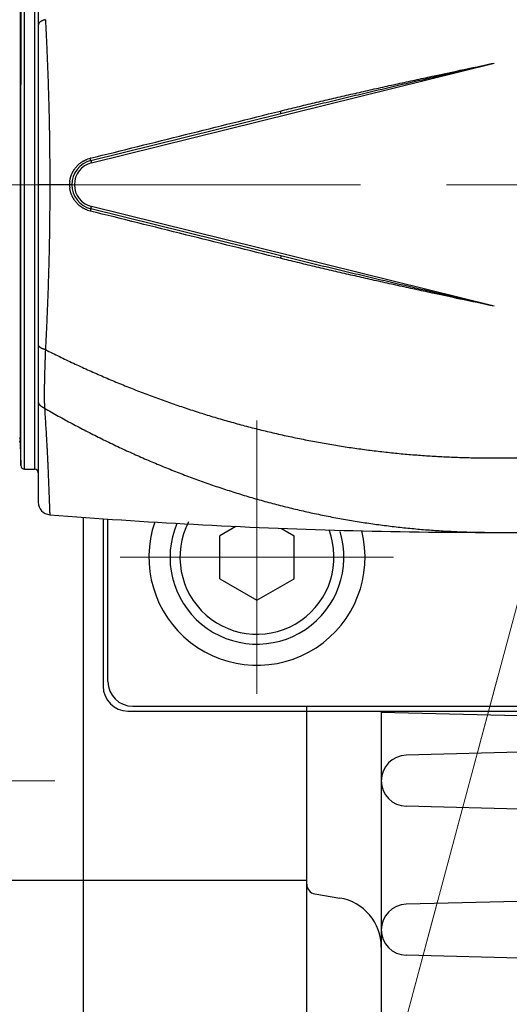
# Model space of a CAD drawing. Header units: millimetres. Extents: x 0 to 1300, y 0 to 891.
# Tile 24 of 146: x 575 to 594, y 245 to 284. Entities that reach past the tile are written whole.
import ezdxf

# ---------------------------------------------------------------- set-up
doc = ezdxf.new("R2010")
doc.units = ezdxf.units.MM
doc.header["$LTSCALE"] = 0.545669
doc.linetypes.add('CENTER', pattern=[50.8, 31.75, -6.35, 6.35, -6.35])
doc.layers.add('NoLayerName_001', color=7, linetype='Continuous')
doc.layers.add('NoLayerName_008', color=7, linetype='Continuous')
doc.styles.get("Standard").update_dxf_attribs({"font": 'txt', "bigfont": 'extfont2'})
doc.dimstyles.get("Standard").update_dxf_attribs({"dimtxt": 2.5, "dimasz": 2.5, "dimexe": 1, "dimexo": 1, "dimtad": 1, "dimdec": 3, "dimzin": 0, "dimdsep": 46, "dimtxsty": 'Standard', "dimcen": 2.5, "dimadec": 3, "dimazin": 0, "dimtfac": 0.75, "dimtdec": 3, "dimtmove": 0, "dimatfit": 3, "dimfxl": 1, "dimarcsym": 0})

# ---------------------------------------------------------------- blocks, each defined once
blk = doc.blocks.new('DIM_0003')
at = {"color": 3, "linetype": 'Continuous', "lineweight": 13}
blk.add_lwpolyline([(54.76, 41.116), (44.52, 2.898), (43.743, 0)], dxfattribs=at)
blk.add_arc((60.066, 60.917), 60.066, 345, 255, dxfattribs=at)
blk = doc.blocks.new('_OPEN30')
at = {"color": 0, "linetype": 'ByBlock', "lineweight": -2}
for p, q in [((-1, 0.267949), (0, 0)), ((0, 0), (-1, -0.267949)), ((0, 0), (-1, 0))]:
    blk.add_line(p, q, dxfattribs=at)
blk = doc.blocks.new('*D121')
at = {"layer": 'Defpoints', "color": 0}
for p in [(544.868, 277.791), (544.968, 277.791), (592.159, 251.88), (592.185, 251.976), (529.907, 245.524)]:
    blk.add_point(p, dxfattribs=at)
at = {"layer": 'NoLayerName_001', "color": 0, "linetype": 'Continuous', "lineweight": 13}
for p, q in [((541.868, 277.791), (519.753, 277.791)), ((591.382, 248.982), (578.565, 201.146))]:
    blk.add_line(p, q, dxfattribs=at)
blk.add_arc((599.102, 277.791), 76.348, 183.37752, 251.62248, dxfattribs=at)
at = {"layer": 'NoLayerName_001', "color": 0, "lineweight": 13, "xscale": 4.5, "yscale": 4.5, "zscale": 4.5}
for p, rotation in [((522.753, 277.791), 91.68876122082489), ((579.341, 204.044), 343.3112387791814)]:
    blk.add_blockref('_OPEN30', p, dxfattribs=dict(at, rotation=rotation))
at = {"layer": 'NoLayerName_001', "color": 0, "lineweight": 13, "insert": (558.915, 223.124), "char_height": 10.5, "attachment_point": 5, "rotation": 323.6796}
blk.add_mtext('\\W0.8000;75%%d', dxfattribs=at)

msp = doc.modelspace()

# ---------------------------------------------------------------- linework, layer by layer
at = {"layer": 'NoLayerName_001', "color": 4, "linetype": 'Continuous', "lineweight": 25}
msp.add_line((574.60164849, 304.75167815), (574.60164849, 281.8293408), dxfattribs=at)
at = {"layer": 'NoLayerName_001', "color": 60, "linetype": 'Continuous', "lineweight": 25}
for p, q in [((575.30164849, 290.57931027), (575.30164849, 265.00170867)), ((574.59782342, 266.48658292), (574.59782342, 289.09443603)), ((574.74777202, 266.34050947), (574.74777202, 289.24050947)), ((575.15164849, 289.24050947), (575.15164849, 266.34050947)), ((574.58125158, 267.51544886), (574.58125158, 288.06557008)), ((577.43492464, 278.6640258), (593.65164849, 282.68747763)), ((577.41084421, 278.76108317), (585.064677, 280.66003809)), ((577.41084421, 278.76108317), (577.43492464, 278.6640258)), ((576.65166034, 277.79050955), (575.30164849, 277.79050954)), ((576.65166034, 277.79050955), (575.30164849, 277.79050954)), ((577.41084421, 276.81993578), (577.43492464, 276.91699315)), ((585.064677, 274.92098086), (577.41084421, 276.81993578)), ((593.65164849, 272.89354132), (577.43492464, 276.91699315)), ((574.57405105, 267.39443599), (574.57627482, 267.39440419)), ((574.57627482, 267.39440419), (574.57904049, 267.39436536)), ((593.65164849, 263.79050947), (599.15164849, 263.79050947))]:
    msp.add_line(p, q, dxfattribs=at)
at = {"layer": 'NoLayerName_001', "color": 60, "linetype": 'CENTER', "lineweight": 13}
msp.add_line((592.15887493, 251.87972579), (600.28916259, 282.22237244), dxfattribs=at)
at = {"layer": 'NoLayerName_001', "color": 4, "linetype": 'CENTER', "lineweight": 13}
for p, q in [((643.70880777, 277.79050947), (544.86792751, 277.79050947)), ((565.4451685, 253.78884198), (575.97194042, 253.78884198))]:
    msp.add_line(p, q, dxfattribs=at)
at = {"layer": 'NoLayerName_001', "color": 110, "linetype": 'CENTER', "lineweight": 13}
for p, q in [((584.10164849, 268.29050947), (584.10164849, 257.29050947)), ((578.60164849, 262.79050947), (589.60164849, 262.79050947))]:
    msp.add_line(p, q, dxfattribs=at)
at = {"layer": 'NoLayerName_001', "color": 7, "linetype": 'Continuous', "lineweight": 25}
for p, q in [((577.10164849, 264.40036547), (577.10164849, 233.29050947)), ((583.25040709, 264.03109583), (582.60164849, 263.65653488)), ((582.60164849, 261.92448407), (582.60164849, 263.65653488)), ((585.08720166, 263.95355089), (585.60164849, 263.65653488)), ((585.60164849, 261.92448407), (585.60164849, 263.65653488)), ((582.60164849, 261.92448407), (584.10164849, 261.05845867)), ((584.10164849, 261.05845867), (585.60164849, 261.92448407)), ((586.10164849, 233.62936031), (586.10164849, 256.81370668)), ((589.10164849, 256.59850947), (589.10164849, 223.90078355)), ((618.05514944, 255.86135829), (589.10164849, 256.53469552)), ((621.10164849, 255.62845896), (590.10130582, 254.81668642)), ((616.12782544, 252.08280412), (590.10130582, 252.76433252)), ((572.10164849, 249.79050947), (586.10164849, 249.79050947)), ((616.12782544, 249.49821482), (590.10130582, 248.81668642)), ((586.4358889, 249.23480274), (587.43044647, 249.06904314)), ((616.12782544, 246.08280412), (590.10130582, 246.76433252))]:
    msp.add_line(p, q, dxfattribs=at)
at = {"layer": 'NoLayerName_001', "color": 110, "linetype": 'Continuous', "lineweight": 25}
for p, q in [((577.90964849, 264.34218311), (577.90964849, 257.59850947)), ((578.10164849, 257.79050947), (578.10164849, 264.29129025)), ((578.90964849, 256.59850947), (619.29364849, 256.59850947)), ((579.10164849, 256.79050947), (619.10164849, 256.79050947))]:
    msp.add_line(p, q, dxfattribs=at)
at = {"layer": 'NoLayerName_001', "color": 60, "linetype": 'Continuous', "lineweight": 25}
for centre, radius, start, end in [((577.65164849, 277.79050947), 1, 103.934014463, 256.065985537), ((577.6613586, 277.77869107), 1.10693942, 104.539477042, 110.274196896), ((577.65907896, 277.78700454), 1.0983199, 103.936923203, 104.53323947), ((577.65164849, 277.79050947), 0.89999387, 103.934014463, 256.065985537), ((577.64960886, 277.79002594), 1.09035924, 173.455627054, 179.974591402), ((577.64955366, 277.79098801), 1.09030404, 180.025147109, 186.547055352), ((577.66151251, 277.80278631), 1.10742137, 249.72899154, 255.458766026), ((577.6592951, 277.79469926), 1.09903663, 255.464808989, 256.060740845), ((574.42410271, 267.39050947), 0.15, 1.5, 31.302260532), ((574.74777202, 266.49050947), 0.15, 181.500002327, 270), ((575.15164849, 266.19050947), 0.15, 0, 89.999997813), ((575.80164849, 265.0017081), 0.5, 179.999946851, 265.435640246), ((593.65230844, 488.60594363), 224.81562585, 265.4356721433, 266.9129088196)]:
    msp.add_arc(centre, radius, start, end, dxfattribs=at)
at = {"layer": 'NoLayerName_001', "color": 110, "linetype": 'Continuous', "lineweight": 25}
for centre, radius, start, end in [((584.10164849, 262.79050947), 4.35, 161.011041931, 14.145613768), ((579.10164849, 257.79050947), 1, 180, 270), ((578.90964849, 257.59850947), 1, 180, 270)]:
    msp.add_arc(centre, radius, start, end, dxfattribs=at)
at = {"layer": 'NoLayerName_001', "color": 7, "linetype": 'Continuous', "lineweight": 25}
for centre, radius, start, end in [((584.10164849, 262.79050947), 3.5, 157.080518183, 17.195127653), ((584.10164849, 262.79050947), 3.1, 152.584590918, 20.749055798), ((590.12817721, 253.79050947), 1.02652871, 91.5, 268.5), ((586.50164849, 249.62936031), 0.4, 180, 260.537677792), ((587.10164849, 247.0962553), 2, 0, 80.537677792), ((590.12817721, 247.79050947), 1.02652871, 91.5, 268.5)]:
    msp.add_arc(centre, radius, start, end, dxfattribs=at)
at = {"layer": 'NoLayerName_001', "color": 60, "linetype": 'Continuous', "lineweight": 25}
for points, knots in [([(575.58672153, 284.43268833), (575.58263339, 284.43174349), (575.57444456, 284.42989864), (575.5622231, 284.42685918), (575.55004221, 284.42364684), (575.53791532, 284.42022578), (575.52584751, 284.41659662), (575.51384612, 284.41275018), (575.50191789, 284.40867991), (575.49006969, 284.40437862), (575.47830847, 284.39983902), (575.46664147, 284.3950551), (575.45507931, 284.39001764), (575.44363981, 284.38470656), (575.43234166, 284.37910412), (575.42120391, 284.37319216), (575.41024555, 284.36695263), (575.39948561, 284.36036743), (575.38894314, 284.35341843), (575.37863933, 284.34608909), (575.36860374, 284.33836944), (575.35890959, 284.33021426), (575.34964136, 284.32158583), (575.34088571, 284.31244745), (575.33272988, 284.30276207), (575.32526189, 284.29249345), (575.31858398, 284.28162431), (575.31280929, 284.27019665), (575.30804243, 284.25830177), (575.30449582, 284.24604882), (575.30206738, 284.23356202), (575.30190852, 284.2251207), (575.30164849, 284.22092996)], [0, 0, 0, 0, 0.01258770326, 0.02518122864, 0.0377786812, 0.05037857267, 0.06297984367, 0.07558188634, 0.08818456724, 0.1007882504, 0.11339382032, 0.12600268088, 0.1386145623, 0.1512262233, 0.16383568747, 0.17644286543, 0.18904971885, 0.2016604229, 0.21428152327, 0.22692208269, 0.23958625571, 0.25225497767, 0.26491276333, 0.2775568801, 0.29019946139, 0.30286956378, 0.31561310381, 0.32842691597, 0.34123860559, 0.35399211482, 0.36666104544, 0.37925744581, 0.37925744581, 0.37925744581, 0.37925744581]), ([(575.58672153, 284.43268833), (575.60367751, 284.06389913), (575.62815607, 283.54762757), (575.65696394, 282.88372856), (575.67491236, 282.44107494), (575.68865157, 282.07214851), (575.69884406, 281.77697912), (575.70606861, 281.55558812), (575.71285532, 281.33418333), (575.71918278, 281.11276487), (575.72504342, 280.89133337), (575.73044481, 280.66988996), (575.73539137, 280.44843569), (575.73988835, 280.22697166), (575.74394082, 280.00549894), (575.74755372, 279.78401863), (575.75073272, 279.5625318), (575.75348072, 279.34103941), (575.75659446, 279.04571025), (575.7594489, 278.67653923), (575.76155495, 278.23352605), (575.76165545, 277.93818123), (575.76186864, 277.79050947)], [0, 0, 0, 0, 1.1075363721, 1.5505513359, 1.993568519, 2.4365864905, 2.6580953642, 2.8796040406, 3.1011126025, 3.3226212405, 3.5441301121, 3.7656392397, 3.9871486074, 4.2086581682, 4.4301678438, 4.6516775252, 4.8731870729, 5.094696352, 5.3162054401, 5.759223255, 6.2022406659, 6.6452564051, 6.6452564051, 6.6452564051, 6.6452564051]), ([(585.04539088, 280.75485989), (585.1595686, 280.78307932), (585.38786682, 280.83975221), (585.73066052, 280.92335805), (586.07364188, 281.00619424), (586.41683359, 281.08816057), (586.7602096, 281.16935368), (587.10375712, 281.24981678), (587.44745981, 281.3296101), (587.90592303, 281.4351568), (588.47934546, 281.56558705), (589.16793478, 281.71996041), (589.85694194, 281.87245497), (590.54631078, 282.02330796), (591.35094701, 282.19760002), (592.3859305, 282.41960603), (593.19144208, 282.58981386), (593.65164849, 282.68747763)], [0, 0, 0, 0, 0.3528398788, 0.7056809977, 1.0585236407, 1.411367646, 1.764212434, 2.117057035, 2.4699002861, 2.8227421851, 3.5284236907, 4.2341041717, 4.9397838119, 5.6454639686, 6.3511460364, 7.4096722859, 8.8210380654, 8.8210380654, 8.8210380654, 8.8210380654]), ([(585.064677, 280.66003809), (585.35024592, 280.73038074), (585.92122148, 280.87173162), (586.77866589, 281.07976628), (587.63658743, 281.2858308), (588.63808339, 281.52379103), (589.78329192, 281.79301927), (591.35874215, 282.15980347), (592.64838957, 282.45711341), (593.5083278, 282.65455939), (593.65164849, 282.68747763)], [0, 0, 0, 0, 0.882314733, 1.7646323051, 2.6469541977, 3.5292791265, 4.8527636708, 6.1762390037, 8.3820248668, 8.8231822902, 8.8231822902, 8.8231822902, 8.8231822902]), ([(585.06467694, 280.66003832), (585.06477116, 280.66076036), (585.06515389, 280.662276), (585.06458938, 280.66444353), (585.06451468, 280.6665546), (585.06431157, 280.66855745), (585.06401248, 280.67061292), (585.06364009, 280.67274931), (585.06268345, 280.67774483), (585.06173051, 280.68272264), (585.0607568, 280.68766535), (585.06033428, 280.68976169), (585.05990246, 280.69186355), (585.05946233, 280.69397028), (585.05901517, 280.69608031), (585.0584112, 280.69889632), (585.05764574, 280.70241336), (585.05671786, 280.70662796), (585.05578108, 280.71083475), (585.05483512, 280.71503574), (585.05387952, 280.71923352), (585.05291407, 280.72342978), (585.05193897, 280.72762519), (585.0509546, 280.73181961), (585.04996131, 280.73601277), (585.0489596, 280.74020446), (585.0479495, 280.74439433), (585.04676334, 280.74928034), (585.0459042, 280.75276731), (585.04539088, 280.75485989)], [0, 0, 0, 0, 0.002184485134, 0.004582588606, 0.006570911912, 0.008526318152, 0.010616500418, 0.012801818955, 0.015031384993, 0.025875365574, 0.028006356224, 0.030144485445, 0.032290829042, 0.034443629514, 0.036601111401, 0.038761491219, 0.0430837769, 0.047399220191, 0.051708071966, 0.056013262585, 0.060317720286, 0.064623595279, 0.0689309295, 0.073239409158, 0.077548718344, 0.081858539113, 0.086168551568, 0.090478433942, 0.096942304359, 0.096942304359, 0.096942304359, 0.096942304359]), ([(576.56635452, 277.91429708), (576.56813029, 277.92758677), (576.57132255, 277.9542349), (576.57828496, 277.99391456), (576.5865322, 278.03337772), (576.59628449, 278.07253096), (576.60746337, 278.1113189), (576.62007071, 278.14967588), (576.63408626, 278.18753933), (576.64949879, 278.22484668), (576.66628574, 278.26154318), (576.68441489, 278.29758336), (576.70385715, 278.33292282), (576.72458289, 278.36751754), (576.74656263, 278.40132338), (576.76976689, 278.43429623), (576.79416622, 278.46639203), (576.81973122, 278.49756664), (576.84642418, 278.52778288), (576.87420771, 278.55700409), (576.90304447, 278.58519359), (576.93289712, 278.61231478), (576.96372842, 278.63833086), (576.99550072, 278.6632055), (577.02817617, 278.68689943), (577.06170707, 278.70937988), (577.09603649, 278.73062268), (577.13110962, 278.75059541), (577.16686363, 278.76928599), (577.20326418, 278.78660806), (577.24017103, 278.80275154), (577.26529968, 278.81217485), (577.27778944, 278.81705015)], [0, 0, 0, 0, 0.0402234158, 0.080496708, 0.1208099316, 0.1611526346, 0.2015141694, 0.2418840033, 0.2822520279, 0.3226091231, 0.3629527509, 0.4032858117, 0.4436106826, 0.4839291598, 0.5242426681, 0.564552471, 0.6048598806, 0.6451665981, 0.6854748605, 0.7257865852, 0.7661033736, 0.8064267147, 0.8467581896, 0.8870996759, 0.9274533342, 0.9678165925, 1.0081810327, 1.0485372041, 1.0888751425, 1.129184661, 1.1694556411, 1.2096783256, 1.2096783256, 1.2096783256, 1.2096783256]), ([(577.41084421, 278.76108317), (577.41108182, 278.76173321), (577.41180096, 278.76306396), (577.41150863, 278.76523576), (577.41151014, 278.76729203), (577.41134949, 278.76927045), (577.4111516, 278.771281), (577.41089876, 278.77335546), (577.41061316, 278.77545967), (577.41030723, 278.77756349), (577.40999093, 278.77964967), (577.40966464, 278.78171465), (577.40932878, 278.78376421), (577.40898333, 278.78580485), (577.40862836, 278.78784285), (577.40826434, 278.78988268), (577.40789156, 278.79192617), (577.4075106, 278.79397283), (577.40712215, 278.79602148), (577.40672694, 278.79807092), (577.40632566, 278.80011997), (577.40591903, 278.80216755), (577.40550761, 278.80421301), (577.40509165, 278.80625616), (577.40467132, 278.80829723), (577.40424678, 278.81033652), (577.40381818, 278.8123743), (577.40338567, 278.81441088), (577.40280397, 278.81712521), (577.40206794, 278.82051669), (577.4011712, 278.82458426), (577.4002612, 278.82864983), (577.39933841, 278.83271323), (577.3984032, 278.83677427), (577.39745612, 278.84083281), (577.39649713, 278.84488855), (577.39552834, 278.84894173), (577.39487202, 278.85164122), (577.39454518, 278.8529912)], [0, 0, 0, 0, 0.002076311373, 0.004375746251, 0.00635289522, 0.008285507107, 0.010315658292, 0.012417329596, 0.01455337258, 0.016686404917, 0.018795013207, 0.020883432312, 0.02295815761, 0.025025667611, 0.027092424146, 0.02916418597, 0.031241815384, 0.033324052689, 0.035409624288, 0.037497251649, 0.039585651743, 0.041673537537, 0.043759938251, 0.045844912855, 0.047928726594, 0.050011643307, 0.052093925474, 0.05417583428, 0.056257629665, 0.060421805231, 0.064587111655, 0.068753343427, 0.072920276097, 0.077087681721, 0.081255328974, 0.085422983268, 0.089590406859, 0.093757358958, 0.093757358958, 0.093757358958, 0.093757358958]), ([(575.76186864, 277.79050947), (575.76165545, 277.64283771), (575.76155495, 277.34749289), (575.7594489, 276.90447972), (575.75659446, 276.5353087), (575.75348072, 276.23997953), (575.75073272, 276.01848714), (575.74755372, 275.79700031), (575.74394081, 275.57552), (575.73988834, 275.35404729), (575.73539137, 275.13258325), (575.73044481, 274.91112899), (575.72504342, 274.68968557), (575.71918277, 274.46825407), (575.71285532, 274.24683561), (575.70606861, 274.02543083), (575.69884407, 273.80403983), (575.68865157, 273.50887043), (575.67491237, 273.13994401), (575.65696394, 272.69729038), (575.62815606, 272.03339138), (575.60367751, 271.51711982), (575.58672153, 271.14833062)], [0, 0, 0, 0, 0.4430157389, 0.8860331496, 1.3290509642, 1.5505600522, 1.7720693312, 1.9935788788, 2.21508856, 2.4365982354, 2.6581077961, 2.8796171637, 3.1011262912, 3.3226351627, 3.5441438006, 3.7656523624, 3.9871610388, 4.2086699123, 4.6516878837, 5.0947050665, 5.53772003, 6.6452564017, 6.6452564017, 6.6452564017, 6.6452564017]), ([(577.27783416, 276.76395379), (577.26534416, 276.76882843), (577.24021506, 276.7782504), (577.20330741, 276.79439189), (577.166906, 276.81171201), (577.13115107, 276.83040067), (577.09607696, 276.85037156), (577.06174653, 276.87161258), (577.0282146, 276.89409134), (576.99553811, 276.9177837), (576.96376475, 276.94265686), (576.93293239, 276.96867156), (576.90307865, 276.99579145), (576.87424078, 277.02397973), (576.84645612, 277.05319978), (576.819762, 277.0834149), (576.79419579, 277.11458844), (576.76979522, 277.1466832), (576.74658967, 277.17965505), (576.72460858, 277.21345992), (576.70388146, 277.2480537), (576.68443774, 277.28339228), (576.66630708, 277.3194316), (576.64951855, 277.35612729), (576.63410438, 277.39343388), (576.62008712, 277.43129662), (576.60747802, 277.46965294), (576.59629734, 277.50844029), (576.58654322, 277.54759299), (576.57829412, 277.58705568), (576.57132986, 277.62673493), (576.56813637, 277.65338287), (576.56635998, 277.66667245)], [0, 0, 0, 0, 0.0402226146, 0.0804935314, 0.1208029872, 0.1611408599, 0.2014969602, 0.2418613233, 0.2822244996, 0.3225780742, 0.3629194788, 0.403250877, 0.4435741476, 0.4838908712, 0.5242025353, 0.5645107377, 0.6048173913, 0.6451247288, 0.6854344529, 0.7257478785, 0.7660662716, 0.806391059, 0.8467240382, 0.8870675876, 0.9274246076, 0.967792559, 1.008162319, 1.048523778, 1.0888664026, 1.1291795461, 1.1694527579, 1.2096760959, 1.2096760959, 1.2096760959, 1.2096760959]), ([(577.4108496, 276.81995751), (577.41108716, 276.8193073), (577.41180623, 276.81797612), (577.41151348, 276.81580382), (577.41151501, 276.81374698), (577.41135439, 276.81176804), (577.41115643, 276.80975703), (577.41090348, 276.80768212), (577.41061773, 276.80557744), (577.41031164, 276.80347313), (577.40999521, 276.80138645), (577.40966879, 276.79932097), (577.40933282, 276.79727091), (577.40898726, 276.79522977), (577.40863219, 276.79319128), (577.40826805, 276.79115096), (577.40789516, 276.78910699), (577.40751407, 276.78705984), (577.4071255, 276.78501071), (577.40673016, 276.78296078), (577.40632876, 276.78091125), (577.40592199, 276.77886319), (577.40551044, 276.77681724), (577.40509435, 276.7747736), (577.40467389, 276.77273204), (577.40424922, 276.77069227), (577.40382049, 276.768654), (577.40338786, 276.76661694), (577.40280598, 276.76390196), (577.40206973, 276.76050967), (577.40117272, 276.75644113), (577.40026246, 276.7523746), (577.39933939, 276.74831023), (577.3984039, 276.74424823), (577.39745653, 276.74018873), (577.39649726, 276.73613202), (577.39552818, 276.73207788), (577.39487166, 276.72937775), (577.39454473, 276.72802744)], [0, 0, 0, 0, 0.002076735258, 0.004376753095, 0.006354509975, 0.008287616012, 0.010318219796, 0.01242034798, 0.014556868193, 0.016690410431, 0.018799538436, 0.020888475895, 0.022963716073, 0.025031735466, 0.027098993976, 0.029171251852, 0.031249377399, 0.033332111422, 0.035418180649, 0.037506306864, 0.039595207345, 0.041683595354, 0.043770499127, 0.04585597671, 0.047940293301, 0.050023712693, 0.052106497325, 0.054188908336, 0.056271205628, 0.060436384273, 0.064602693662, 0.068769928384, 0.072937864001, 0.077106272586, 0.08127492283, 0.085443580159, 0.089612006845, 0.093779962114, 0.093779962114, 0.093779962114, 0.093779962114]), ([(585.06467701, 274.92098093), (585.06477122, 274.92025893), (585.06515394, 274.91874336), (585.06458921, 274.91657585), (585.06451453, 274.91446465), (585.06431149, 274.91246164), (585.06401243, 274.91040611), (585.06364005, 274.90826976), (585.06268337, 274.90327429), (585.0617304, 274.89829649), (585.06075671, 274.89335375), (585.06033418, 274.89125739), (585.05990237, 274.88915552), (585.05946224, 274.88704878), (585.05901508, 274.88493875), (585.05841111, 274.88212274), (585.05764564, 274.87860569), (585.05671775, 274.87439108), (585.05578097, 274.87018427), (585.054835, 274.86598327), (585.05387939, 274.86178547), (585.05291394, 274.85758919), (585.05193884, 274.85339376), (585.05095445, 274.84919933), (585.04996116, 274.84500615), (585.04895944, 274.84081445), (585.04794933, 274.83662457), (585.04676317, 274.83173854), (585.04590402, 274.82825156), (585.0453907, 274.82615897)], [0, 0, 0, 0, 0.002184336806, 0.004582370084, 0.006570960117, 0.008526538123, 0.010616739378, 0.012801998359, 0.015031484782, 0.025875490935, 0.028006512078, 0.030144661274, 0.032291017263, 0.034443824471, 0.036601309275, 0.038761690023, 0.043083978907, 0.047399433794, 0.051708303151, 0.056013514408, 0.060317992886, 0.064623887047, 0.068931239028, 0.073239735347, 0.077549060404, 0.081858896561, 0.086168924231, 0.090478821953, 0.096942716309, 0.096942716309, 0.096942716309, 0.096942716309]), ([(593.65164849, 272.89354132), (593.1914421, 272.99120516), (592.38593057, 273.16141322), (591.35094706, 273.38341918), (590.54631082, 273.55771113), (589.85694195, 273.70856401), (589.16793475, 273.86105842), (588.4793454, 274.01543164), (587.90592297, 274.14586185), (587.44745975, 274.25140857), (587.10375708, 274.33120197), (586.76020958, 274.41166517), (586.4168336, 274.4928584), (586.07364192, 274.57482484), (585.73066057, 274.65766109), (585.38786687, 274.74126691), (585.15956862, 274.79793968), (585.04539089, 274.82615905)], [0, 0, 0, 0, 1.411365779, 2.4698920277, 3.1755740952, 3.881254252, 4.5869338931, 5.2926143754, 5.9982958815, 6.3511377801, 6.7039810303, 7.0568256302, 7.4096704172, 7.762514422, 8.115357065, 8.4681981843, 8.8210380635, 8.8210380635, 8.8210380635, 8.8210380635]), ([(593.65164849, 272.89354132), (592.93515062, 273.05858975), (591.78853139, 273.32170604), (590.21290385, 273.68772155), (589.06747791, 273.95601509), (588.06574768, 274.19298398), (587.20755335, 274.39791764), (586.34989757, 274.60507943), (585.63564205, 274.77959378), (585.20743246, 274.88569202), (585.064677, 274.92098086)], [0, 0, 0, 0, 2.2057859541, 3.5292594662, 4.8527407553, 5.735065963, 6.6173896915, 7.4997094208, 8.3820252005, 8.8231825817, 8.8231825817, 8.8231825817, 8.8231825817]), ([(575.58672126, 271.14833035), (575.58263312, 271.14927519), (575.57444429, 271.15112005), (575.56222283, 271.15415951), (575.55004194, 271.15737186), (575.53791505, 271.16079292), (575.52584724, 271.16442209), (575.51384586, 271.16826853), (575.50191763, 271.17233881), (575.49006943, 271.17664011), (575.47830821, 271.18117971), (575.46664121, 271.18596364), (575.45507905, 271.19100111), (575.44363955, 271.1963122), (575.43234141, 271.20191465), (575.42120366, 271.20782661), (575.4102453, 271.21406615), (575.39948537, 271.22065136), (575.3889429, 271.22760037), (575.3786391, 271.23492972), (575.36860352, 271.24264938), (575.35890937, 271.25080458), (575.34964115, 271.25943302), (575.34088551, 271.26857141), (575.3327297, 271.2782568), (575.32526173, 271.28852544), (575.31858384, 271.29939459), (575.31280917, 271.31082227), (575.30804234, 271.32271716), (575.30449576, 271.33497011), (575.30206735, 271.34745693), (575.30190851, 271.35589825), (575.30164849, 271.36008899)], [0, 0, 0, 0, 0.01258770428, 0.0251812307, 0.03777868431, 0.05037857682, 0.06297984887, 0.07558189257, 0.08818457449, 0.10078825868, 0.11339382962, 0.12600269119, 0.13861457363, 0.15122623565, 0.16383570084, 0.17644287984, 0.18904973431, 0.20166043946, 0.21428154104, 0.22692210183, 0.23958627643, 0.25225500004, 0.26491278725, 0.27755690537, 0.29019948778, 0.30286959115, 0.31561313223, 0.32842694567, 0.34123863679, 0.3539921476, 0.36666107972, 0.37925748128, 0.37925748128, 0.37925748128, 0.37925748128]), ([(575.58672126, 271.14833035), (575.58546444, 271.12212676), (575.58288442, 271.06972266), (575.5794127, 270.99109763), (575.57614845, 270.91246344), (575.57311202, 270.83381945), (575.57026721, 270.75516771), (575.56670149, 270.65029025), (575.56260802, 270.51918219), (575.5573303, 270.33561962), (575.55184609, 270.12582053), (575.54678454, 269.91601153), (575.54320666, 269.75864926), (575.54117731, 269.65373346), (575.53988711, 269.57504217), (575.53888922, 269.49634538), (575.53824241, 269.41764211), (575.53800585, 269.33893188), (575.53823878, 269.26021678), (575.53899321, 269.18150189), (575.54032433, 269.10279495), (575.54227554, 269.02410358), (575.54493423, 268.94543781), (575.54822369, 268.86679866), (575.55119433, 268.81441286), (575.5525824, 268.78821569)], [0, 0, 0, 0, 0.0787011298, 0.1574023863, 0.2361041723, 0.3148066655, 0.393509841, 0.4722134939, 0.6296206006, 0.7870250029, 1.0231283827, 1.2592320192, 1.4166351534, 1.4953364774, 1.5740379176, 1.6527403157, 1.731445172, 1.8101547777, 1.8888708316, 1.9675899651, 2.0463083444, 2.1250232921, 2.2037333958, 2.2824386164, 2.3611403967, 2.3611403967, 2.3611403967, 2.3611403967]), ([(575.58672138, 271.14833047), (575.77350692, 271.05608184), (576.1461755, 270.86964105), (576.710872, 270.60150576), (577.27894451, 270.34041961), (577.85090688, 270.08777816), (578.42649559, 269.84341221), (579.00565558, 269.60757223), (579.5882755, 269.3803951), (580.17425998, 269.16205263), (580.76350044, 268.95269073), (581.35587262, 268.75241547), (581.95125386, 268.5613396), (582.54952075, 268.37957421), (583.15055005, 268.20723072), (583.75421857, 268.04442094), (584.36040228, 267.89125503), (584.96897446, 267.7478507), (585.57978831, 267.61426601), (586.19269076, 267.49054844), (586.80752809, 267.37674886), (587.42414639, 267.27291714), (588.0423919, 267.17910399), (588.6621104, 267.09535787), (589.28314408, 267.02173604), (589.90531932, 266.95825999), (590.52844691, 266.90488605), (591.15233366, 266.86162047), (591.77678528, 266.8283235), (592.40160896, 266.80539022), (593.02660688, 266.79122284), (593.44332552, 266.79151309), (593.65164849, 266.79044171)], [0, 0, 0, 0, 0.6249702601, 1.2500689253, 1.8752622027, 2.5005206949, 3.1258195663, 3.7511387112, 4.3764629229, 5.0017820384, 5.6270890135, 6.2523773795, 6.8776434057, 7.5028864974, 8.1281093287, 8.7533179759, 9.3785220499, 10.0037333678, 10.6289565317, 11.2541929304, 11.8794447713, 12.5047152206, 13.1300085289, 13.7553301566, 14.380686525, 15.006071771, 15.6314622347, 16.2568310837, 16.8821495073, 17.5073868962, 18.1325110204, 18.7574882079, 18.7574882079, 18.7574882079, 18.7574882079]), ([(575.55258213, 268.78821536), (575.54831319, 268.7899881), (575.53973997, 268.7934593), (575.5270685, 268.79912199), (575.51451915, 268.80506552), (575.50212625, 268.81134229), (575.48989877, 268.81794302), (575.47785251, 268.82487498), (575.4660014, 268.83214098), (575.45436003, 268.83974513), (575.44294365, 268.84768983), (575.43177152, 268.85597859), (575.42086735, 268.86461611), (575.41025569, 268.87360569), (575.39996126, 268.88295077), (575.39000874, 268.89265473), (575.38042286, 268.902721), (575.37122864, 268.91315268), (575.36245369, 268.92394965), (575.35412826, 268.93510599), (575.34628636, 268.94661156), (575.33896345, 268.95845468), (575.33219493, 268.97062367), (575.32601651, 268.98310688), (575.32046327, 268.99589203), (575.31557562, 269.00896191), (575.31137797, 269.02228235), (575.30789263, 269.03580882), (575.30513364, 269.04949396), (575.30315871, 269.06329101), (575.30186134, 269.07715002), (575.30178489, 269.08641632), (575.30164849, 269.09103951)], [0, 0, 0, 0, 0.01386717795, 0.02774504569, 0.04163048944, 0.05552108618, 0.06941514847, 0.08331177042, 0.09721087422, 0.11111325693, 0.12502044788, 0.13893081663, 0.15284004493, 0.16674531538, 0.18064561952, 0.19454189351, 0.20843715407, 0.2223366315, 0.23624669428, 0.25016494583, 0.26408543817, 0.27800496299, 0.29192340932, 0.30584406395, 0.31977390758, 0.33372258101, 0.34768661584, 0.36165269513, 0.3756086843, 0.38954442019, 0.40345230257, 0.41732790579, 0.41732790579, 0.41732790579, 0.41732790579]), ([(575.55258213, 268.78821536), (575.56731697, 268.55466688), (575.58899694, 268.21734382), (575.61427087, 267.80208865), (575.62945544, 267.54251743), (575.64112664, 267.33483286), (575.65095647, 267.15308793), (575.65910334, 266.99729179), (575.66695299, 266.84148039), (575.67450982, 266.68565447), (575.68299437, 266.5038418), (575.69223169, 266.29603493), (575.70202185, 266.06222648), (575.7123131, 265.80241552), (575.72773917, 265.38667863), (575.7404457, 265.02288009), (575.75124987, 264.73706833), (575.7544954, 264.65913162), (575.75791707, 264.58120235), (575.76057714, 264.5292674), (575.76185981, 264.50329747)], [0, 0, 0, 0, 0.7020384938, 1.0140557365, 1.2480692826, 1.4820828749, 1.6380918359, 1.7941007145, 1.9501096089, 2.1061185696, 2.2621275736, 2.4961409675, 2.7301539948, 2.9641669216, 3.2761844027, 3.9782219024, 4.0562274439, 4.1342309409, 4.2122344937, 4.2902392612, 4.2902392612, 4.2902392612, 4.2902392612]), ([(575.55258248, 268.78821579), (575.73621267, 268.6843789), (576.10238182, 268.47464875), (576.65851284, 268.17220832), (577.21875052, 267.8772494), (577.78373712, 267.59129151), (578.35317794, 267.31420692), (578.92702951, 267.04630969), (579.50518058, 266.78779443), (580.08753771, 266.53889265), (580.67398844, 266.29981302), (581.26439252, 266.07071357), (581.85860887, 265.85176117), (582.45649516, 265.64312103), (583.05790923, 265.44495867), (583.66270904, 265.25744027), (584.2707512, 265.08072928), (584.8818883, 264.91500203), (585.49594094, 264.76035786), (586.11271622, 264.61687405), (586.7320201, 264.48463482), (587.35365802, 264.36372257), (587.97743567, 264.25422093), (588.60315816, 264.15621048), (589.23062621, 264.06978378), (589.85961794, 263.99498686), (590.48988715, 263.93176754), (591.12118249, 263.88013492), (591.75325042, 263.83992967), (592.38584125, 263.8116062), (593.01869151, 263.7933332), (593.44069697, 263.79231446), (593.65164808, 263.79041038)], [0, 0, 0, 0, 0.6328659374, 1.2658887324, 1.8990246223, 2.5322366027, 3.1654946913, 3.7987761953, 4.4320659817, 5.0653566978, 5.6986423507, 6.3319104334, 6.9651521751, 7.5983641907, 8.231548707, 8.86471379, 9.4978735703, 10.1310464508, 10.7642383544, 11.3974483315, 12.03067723, 12.6639279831, 13.2972058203, 13.9305184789, 14.5638760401, 15.1972736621, 15.8306811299, 16.4640633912, 17.0973825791, 17.7305983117, 18.3636679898, 18.9965470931, 18.9965470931, 18.9965470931, 18.9965470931]), ([(574.58125158, 267.51544886), (574.58118814, 267.51689834), (574.58109593, 267.51980264), (574.58074807, 267.52415281), (574.58027731, 267.52850004), (574.57966285, 267.53283806), (574.57891283, 267.53716171), (574.57802761, 267.54146553), (574.57700963, 267.54574415), (574.57586079, 267.54999217), (574.57458312, 267.55420419), (574.57317861, 267.55837481), (574.57164927, 267.56249866), (574.56999709, 267.56657031), (574.56822408, 267.5705844), (574.56633221, 267.57453549), (574.56432342, 267.57841852), (574.56219871, 267.58222911), (574.55996155, 267.58596617), (574.55760918, 267.58962538), (574.55515999, 267.59321832), (574.55342238, 267.59553763), (574.55256671, 267.59670672)], [0, 0, 0, 0, 0.004352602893, 0.008715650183, 0.013088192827, 0.017469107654, 0.02185712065, 0.02625082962, 0.03064872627, 0.035049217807, 0.039450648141, 0.04385131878, 0.048249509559, 0.052643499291, 0.057031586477, 0.061412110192, 0.065783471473, 0.070145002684, 0.0744988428, 0.078847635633, 0.083193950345, 0.087540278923, 0.087540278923, 0.087540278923, 0.087540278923]), ([(574.57904021, 267.39436536), (574.57895199, 267.39627383), (574.57883174, 267.40010281), (574.57830988, 267.4058385), (574.57758864, 267.4115739), (574.57663466, 267.41729554), (574.57546204, 267.42299181), (574.57407207, 267.42865064), (574.57246949, 267.43426003), (574.5706581, 267.43980801), (574.56864193, 267.44528253), (574.56642509, 267.45067172), (574.56401099, 267.45596316), (574.56140585, 267.46114636), (574.55860531, 267.46620372), (574.55564425, 267.47114397), (574.55348412, 267.47430793), (574.55243022, 267.47590152)], [0, 0, 0, 0, 0.005731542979, 0.011489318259, 0.017270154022, 0.023070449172, 0.028886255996, 0.034713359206, 0.040547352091, 0.046383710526, 0.052217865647, 0.058045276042, 0.063861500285, 0.069662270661, 0.075443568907, 0.081201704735, 0.086933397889, 0.086933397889, 0.086933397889, 0.086933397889]), ([(574.57904049, 267.39436536), (574.57920484, 267.39530764), (574.57964399, 267.39714836), (574.57962079, 267.39983882), (574.58010864, 267.40236598), (574.58026986, 267.4049147), (574.5803798, 267.40853442), (574.58038364, 267.41221633), (574.58046275, 267.41588289), (574.5805534, 267.4194598), (574.58065785, 267.42301608), (574.58074064, 267.4265706), (574.58079132, 267.42924898), (574.58083317, 267.43193814), (574.58087962, 267.43553624), (574.5809678, 267.44452479), (574.58107209, 267.4562009), (574.58115923, 267.46966464), (574.5812126, 267.48222849), (574.58124829, 267.49749081), (574.58124781, 267.50916352), (574.58125158, 267.51544886)], [0, 0, 0, 0, 0.00286951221, 0.00564697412, 0.00802036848, 0.01057008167, 0.01329792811, 0.01888640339, 0.02161340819, 0.02430019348, 0.0296205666, 0.03228679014, 0.03496662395, 0.03765712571, 0.04035522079, 0.04576181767, 0.06462405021, 0.07538492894, 0.08615385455, 0.1023159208, 0.12117196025, 0.12117196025, 0.12117196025, 0.12117196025])]:
    msp.add_open_spline(points, degree=3, knots=knots, dxfattribs=at)
for points in [[(577.39454518, 278.8529912), (578.6696861, 279.16996933), (581.21996794, 279.80392559), (583.77024978, 280.43788185), (585.0453907, 280.75485998)], [(585.0453907, 274.82615897), (583.77024978, 275.1431371), (581.21996794, 275.77709336), (578.66968611, 276.41104962), (577.39454519, 276.72802775)]]:
    msp.add_open_spline(points, degree=3, dxfattribs=at)
at = {"layer": 'NoLayerName_008', "color": 60, "linetype": 'Continuous', "lineweight": 25}
for p, q in [((574.57461181, 267.37299864), (574.59782342, 266.48658292)), ((593.65164849, 266.79050947), (599.15164849, 266.79050947)), ((574.74777202, 266.34050947), (575.15164849, 266.34050947)), ((593.65164808, 263.79050947), (599.15164849, 263.79050947)), ((593.65164849, 263.79041038), (593.65164849, 263.80317631))]:
    msp.add_line(p, q, dxfattribs=at)
msp.add_arc((593.65274564, 488.63694114), 224.84660192, 266.9132229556, 269.9997204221, dxfattribs=at)

# ---------------------------------------------------------------- block references
at = {"layer": 'NoLayerName_001', "color": 3, "linetype": 'Continuous', "lineweight": 13}
msp.add_blockref('DIM_0003', (539.03552246, 216.87330627), dxfattribs=at)

# ---------------------------------------------------------------- dimensions: what is measured, and where the dimension line sits
dim = msp.add_angular_dim_2l(base=(529.90652355, 245.5242928), line1=((592.15887493, 251.87972579), (592.18475683, 251.97631837)), line2=((544.86792751, 277.79050947), (544.96792751, 277.79050947)), text='\\W0.8000;<>', dimstyle='Standard', override={"dimtxt": 10.5, "dimasz": 4.5, "dimexe": 3, "dimexo": 3, "dimgap": 3, "dimblk": 'OPEN30', "dimclrd": 0, "dimclre": 0, "dimclrt": 0, "dimazin": 2, "dimtp": 0, "dimtm": 0, "dimlwd": 13, "dimlwe": 13}, dxfattribs=at)
dim.commit()
dim.dimension.update_dxf_attribs({"geometry": '*D121', "text_midpoint": (553.88054598, 216.27525981), "dimtype": 162})

doc.saveas('drawing.dxf')
